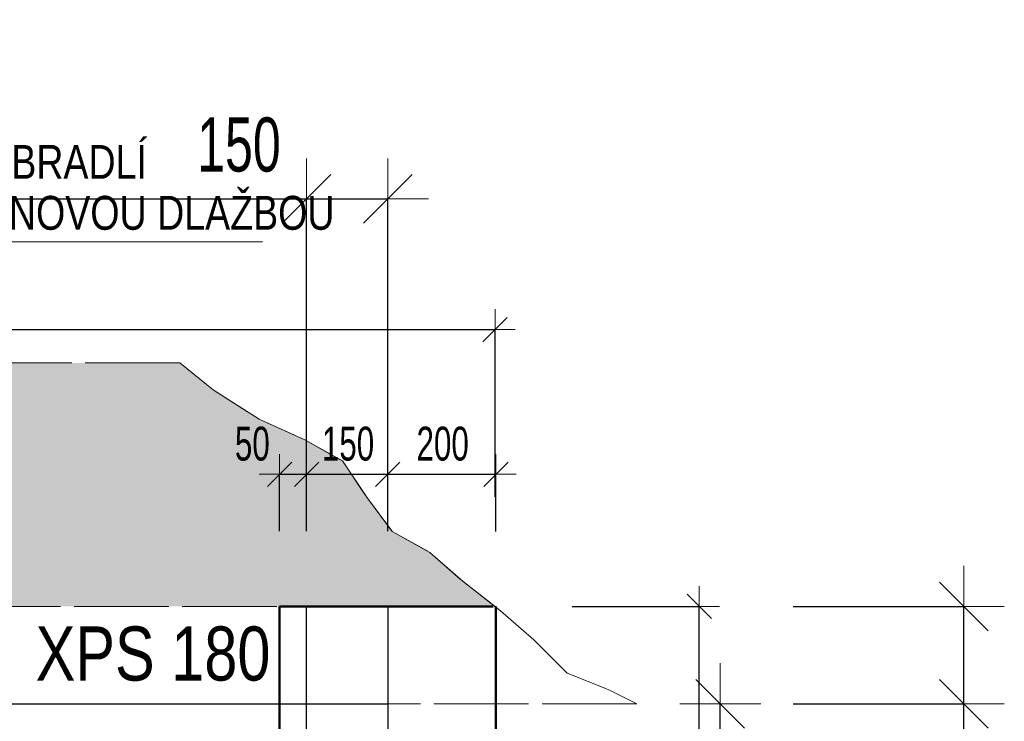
# Model space of a CAD drawing. Header units: millimetres. Extents: x -6145 to 8557, y -96590 to -75675.
# Tile 28 of 29: x 6002 to 7822, y -81142 to -79845. Entities that reach past the tile are written whole.
import ezdxf

# ---------------------------------------------------------------- set-up
doc = ezdxf.new("R2010")
doc.units = ezdxf.units.MM
doc.header["$PDMODE"] = 65
doc.linetypes.add('Carkovana 2x_1', pattern=[100, 75, -25])
doc.linetypes.add('Carkovana 2x_1_1', pattern=[200, 150, -50])
doc.layers.add('XR$1$VSTUPNÍ SCHODIŠTĚ - ZÁKLADY_1', color=7, linetype='Continuous', lineweight=25)
doc.layers.add('XR$2$VSTUPNÍ SCHODY - PUDORYS_1', color=7, linetype='Continuous', lineweight=25)
doc.styles.add('ARIALNARROW', font='ARIALN.TTF')
doc.dimstyles.new('DIMSTYLE_11', dxfattribs={"dimtxt": 100, "dimasz": 150, "dimexe": 0, "dimexo": 0, "dimgap": 50, "dimtad": 2, "dimdec": 0, "dimrnd": 1, "dimzin": 12, "dimdsep": 46, "dimtxsty": 'ARIALNARROW', "dimblk1": 'ALL_ML_STRICH', "dimblk2": 'ALL_ML_STRICH', "dimsah": 1, "dimcen": 0, "dimclrd": 6, "dimclre": 6, "dimclrt": 6, "dimadec": 0, "dimazin": 0, "dimtfac": 1, "dimtdec": 0, "dimtix": 1, "dimtmove": 2, "dimatfit": 3, "dimfxl": 0, "dimtvp": 1.2, "dimtzin": 0, "dimlwd": 0, "dimlwe": 13, "dimarcsym": 0})
doc.dimstyles.new('DIMSTYLE_12', dxfattribs={"dimtxt": 100, "dimasz": 150, "dimexe": 0, "dimexo": 0, "dimgap": 50, "dimtad": 2, "dimdec": 0, "dimrnd": 1, "dimzin": 12, "dimdsep": 46, "dimtxsty": 'ARIALNARROW', "dimblk1": 'ALL_ML_STRICH', "dimblk2": 'ALL_ML_STRICH', "dimsah": 1, "dimcen": 0, "dimclrd": 6, "dimclre": 6, "dimclrt": 6, "dimadec": 0, "dimazin": 0, "dimtfac": 1, "dimtdec": 0, "dimtix": 1, "dimtmove": 2, "dimatfit": 3, "dimfxl": 0, "dimtzin": 0, "dimlwd": 0, "dimlwe": 13, "dimarcsym": 0})
doc.dimstyles.new('DIMSTYLE_14', dxfattribs={"dimtxt": 100, "dimasz": 150, "dimexe": 0, "dimexo": 0, "dimgap": 50, "dimtad": 2, "dimdec": 0, "dimrnd": 5, "dimzin": 12, "dimdsep": 46, "dimtxsty": 'ARIALNARROW', "dimblk1": 'ALL_ML_STRICH', "dimblk2": 'ALL_ML_STRICH', "dimsah": 1, "dimcen": 0, "dimclrd": 6, "dimclre": 6, "dimclrt": 6, "dimadec": 0, "dimazin": 0, "dimtfac": 1, "dimtdec": 0, "dimtix": 1, "dimtmove": 2, "dimatfit": 3, "dimfxl": 0, "dimtvp": 1.2, "dimtzin": 0, "dimlwd": 0, "dimlwe": 18, "dimarcsym": 0})
doc.dimstyles.new('DIMSTYLE_3', dxfattribs={"dimtxt": 62.5, "dimasz": 75, "dimexe": 0, "dimexo": 0, "dimgap": 31.25, "dimtad": 2, "dimdec": 0, "dimrnd": 5, "dimzin": 12, "dimdsep": 46, "dimtxsty": 'ARIALNARROW', "dimblk1": 'ALL_ML_STRICH', "dimblk2": 'ALL_ML_STRICH', "dimsah": 1, "dimcen": 0, "dimclrd": 6, "dimclre": 6, "dimclrt": 6, "dimadec": 0, "dimazin": 0, "dimtfac": 1, "dimtdec": 0, "dimtix": 1, "dimtmove": 2, "dimatfit": 3, "dimfxl": 0, "dimtzin": 0, "dimlwd": 0, "dimlwe": 13, "dimarcsym": 0})
doc.dimstyles.new('DIMSTYLE_5', dxfattribs={"dimtxt": 62.5, "dimasz": 75, "dimexe": 0, "dimexo": 0, "dimgap": 31.25, "dimtad": 2, "dimdec": 0, "dimrnd": 5, "dimzin": 12, "dimdsep": 46, "dimtxsty": 'ARIALNARROW', "dimblk1": 'ALL_ML_STRICH', "dimblk2": 'ALL_ML_STRICH', "dimsah": 1, "dimcen": 0, "dimclrd": 6, "dimclre": 6, "dimclrt": 6, "dimadec": 0, "dimazin": 0, "dimtfac": 1, "dimtdec": 0, "dimtix": 1, "dimtmove": 2, "dimatfit": 3, "dimfxl": 0, "dimtvp": 1.2, "dimtzin": 0, "dimlwd": 0, "dimlwe": 13, "dimarcsym": 0})
doc.dimstyles.new('DIMSTYLE_8', dxfattribs={"dimtxt": 100, "dimasz": 150, "dimexe": 0, "dimexo": 0, "dimgap": 50, "dimtad": 2, "dimdec": 0, "dimrnd": 5, "dimzin": 12, "dimdsep": 46, "dimtxsty": 'ARIALNARROW', "dimblk1": 'ALL_ML_STRICH', "dimblk2": 'ALL_ML_STRICH', "dimsah": 1, "dimcen": 0, "dimclrd": 6, "dimclre": 6, "dimclrt": 6, "dimadec": 0, "dimazin": 0, "dimtfac": 1, "dimtdec": 0, "dimtix": 1, "dimtmove": 2, "dimatfit": 3, "dimfxl": 0, "dimtzin": 0, "dimlwd": 0, "dimlwe": 18, "dimarcsym": 0})

# ---------------------------------------------------------------- blocks, each defined once
blk = doc.blocks.new('ALL_ML_STRICH')
at = {"color": 0, "linetype": 'ByBlock', "lineweight": -2}
for p, q in [((0, -0.5), (0, 0.5)), ((-0.3, -0.3), (0.3, 0.3)), ((-1, 0), (0.5, 0))]:
    blk.add_line(p, q, dxfattribs=at)
blk = doc.blocks.new('*D28')
at = {"layer": 'DEFPOINTS', "color": 6, "linetype": 'Continuous', "lineweight": 13}
for p in [(3752.2, -80397.5), (3752.2, -80417.5), (6880.5, -80929.4)]:
    blk.add_point(p, dxfattribs=at)
at = {"layer": 'XR$1$VSTUPNÍ SCHODIŠTĚ - ZÁKLADY_1', "color": 6, "linetype": 'Continuous', "lineweight": -2}
for p, q in [((3752.2, -80397.5), (3752.2, -80417.5)), ((3752.2, -80417.5), (6880.5, -80417.5)), ((6880.5, -80726.6), (6880.5, -80417.5))]:
    blk.add_line(p, q, dxfattribs=at)
at = {"layer": 'XR$1$VSTUPNÍ SCHODIŠTĚ - ZÁKLADY_1', "color": 6, "linetype": 'Continuous', "lineweight": 13, "xscale": 75, "yscale": 75, "zscale": 75, "rotation": 180}
blk.add_blockref('ALL_ML_STRICH', (3752.2, -80417.5), dxfattribs=at)
at = {"layer": 'XR$1$VSTUPNÍ SCHODIŠTĚ - ZÁKLADY_1', "color": 6, "linetype": 'Continuous', "lineweight": 13, "xscale": 75, "yscale": 75, "zscale": 75}
blk.add_blockref('ALL_ML_STRICH', (6880.5, -80417.5), dxfattribs=at)
at = {"layer": 'XR$1$VSTUPNÍ SCHODIŠTĚ - ZÁKLADY_1', "color": 6, "linetype": 'Continuous', "lineweight": 13, "insert": (5315.6, -80361.2), "char_height": 62.5, "width": 202.857, "attachment_point": 5, "style": 'ARIALNARROW'}
blk.add_mtext('\\W0.81;\\A1;{3130}', dxfattribs=at)
blk = doc.blocks.new('*D42')
at = {"layer": 'DEFPOINTS', "color": 6, "linetype": 'Continuous', "lineweight": 13}
for p in [(6482.2, -80685.2), (6482.2, -80929.4), (6532.2, -80929.4)]:
    blk.add_point(p, dxfattribs=at)
at = {"layer": 'XR$1$VSTUPNÍ SCHODIŠTĚ - ZÁKLADY_1', "color": 6, "linetype": 'Continuous', "lineweight": -2}
for p, q in [((6482.2, -80790.4), (6482.2, -80685.2)), ((6482.2, -80685.2), (6532.2, -80685.2)), ((6532.2, -80790.5), (6532.2, -80685.2))]:
    blk.add_line(p, q, dxfattribs=at)
at = {"layer": 'XR$1$VSTUPNÍ SCHODIŠTĚ - ZÁKLADY_1', "color": 6, "linetype": 'Continuous', "lineweight": 13, "xscale": 75, "yscale": 75, "zscale": 75, "rotation": 180}
blk.add_blockref('ALL_ML_STRICH', (6482.2, -80685.2), dxfattribs=at)
at = {"layer": 'XR$1$VSTUPNÍ SCHODIŠTĚ - ZÁKLADY_1', "color": 6, "linetype": 'Continuous', "lineweight": 13, "xscale": 75, "yscale": 75, "zscale": 75}
blk.add_blockref('ALL_ML_STRICH', (6532.2, -80685.2), dxfattribs=at)
at = {"layer": 'XR$1$VSTUPNÍ SCHODIŠTĚ - ZÁKLADY_1', "color": 6, "linetype": 'Continuous', "lineweight": 13, "insert": (6431.8, -80628.9), "char_height": 62.5, "width": 101.429, "attachment_point": 5, "style": 'ARIALNARROW'}
blk.add_mtext('\\W0.81;\\A1;{50}', dxfattribs=at)
blk = doc.blocks.new('*D43')
at = {"layer": 'DEFPOINTS', "color": 6, "linetype": 'Continuous', "lineweight": 13}
for p in [(6532.2, -80685.2), (6532.2, -80929.4), (6682.2, -80929.4)]:
    blk.add_point(p, dxfattribs=at)
at = {"layer": 'XR$1$VSTUPNÍ SCHODIŠTĚ - ZÁKLADY_1', "color": 6, "linetype": 'Continuous', "lineweight": -2}
for p, q in [((6532.2, -80790.5), (6532.2, -80685.2)), ((6532.2, -80685.2), (6682.2, -80685.2)), ((6682.2, -80790.6), (6682.2, -80685.2))]:
    blk.add_line(p, q, dxfattribs=at)
at = {"layer": 'XR$1$VSTUPNÍ SCHODIŠTĚ - ZÁKLADY_1', "color": 6, "linetype": 'Continuous', "lineweight": 13, "xscale": 75, "yscale": 75, "zscale": 75, "rotation": 180}
blk.add_blockref('ALL_ML_STRICH', (6532.2, -80685.2), dxfattribs=at)
at = {"layer": 'XR$1$VSTUPNÍ SCHODIŠTĚ - ZÁKLADY_1', "color": 6, "linetype": 'Continuous', "lineweight": 13, "xscale": 75, "yscale": 75, "zscale": 75}
blk.add_blockref('ALL_ML_STRICH', (6682.2, -80685.2), dxfattribs=at)
at = {"layer": 'XR$1$VSTUPNÍ SCHODIŠTĚ - ZÁKLADY_1', "color": 6, "linetype": 'Continuous', "lineweight": 13, "insert": (6608.7, -80628.9), "char_height": 62.5, "width": 152.143, "attachment_point": 5, "style": 'ARIALNARROW'}
blk.add_mtext('\\W0.81;\\A1;{150}', dxfattribs=at)
blk = doc.blocks.new('*D44')
at = {"layer": 'DEFPOINTS', "color": 6, "linetype": 'Continuous', "lineweight": 13}
for p in [(6682.2, -80685.2), (6682.2, -80929.4), (6882.2, -80929.4)]:
    blk.add_point(p, dxfattribs=at)
at = {"layer": 'XR$1$VSTUPNÍ SCHODIŠTĚ - ZÁKLADY_1', "color": 6, "linetype": 'Continuous', "lineweight": -2}
for p, q in [((6682.2, -80790.6), (6682.2, -80685.2)), ((6682.2, -80685.2), (6882.2, -80685.2)), ((6882.2, -80790.9), (6882.2, -80685.2))]:
    blk.add_line(p, q, dxfattribs=at)
at = {"layer": 'XR$1$VSTUPNÍ SCHODIŠTĚ - ZÁKLADY_1', "color": 6, "linetype": 'Continuous', "lineweight": 13, "xscale": 75, "yscale": 75, "zscale": 75, "rotation": 180}
blk.add_blockref('ALL_ML_STRICH', (6682.2, -80685.2), dxfattribs=at)
at = {"layer": 'XR$1$VSTUPNÍ SCHODIŠTĚ - ZÁKLADY_1', "color": 6, "linetype": 'Continuous', "lineweight": 13, "xscale": 75, "yscale": 75, "zscale": 75}
blk.add_blockref('ALL_ML_STRICH', (6882.2, -80685.2), dxfattribs=at)
at = {"layer": 'XR$1$VSTUPNÍ SCHODIŠTĚ - ZÁKLADY_1', "color": 6, "linetype": 'Continuous', "lineweight": 13, "insert": (6783.7, -80628.9), "char_height": 62.5, "width": 152.143, "attachment_point": 5, "style": 'ARIALNARROW'}
blk.add_mtext('\\W0.81;\\A1;{200}', dxfattribs=at)
blk = doc.blocks.new('*D82')
at = {"layer": 'DEFPOINTS', "color": 6, "linetype": 'Continuous', "lineweight": 13}
for p in [(6682.2, -80929.4), (6682.2, -81879.7), (7257.9, -81879.7)]:
    blk.add_point(p, dxfattribs=at)
at = {"layer": 'XR$1$VSTUPNÍ SCHODIŠTĚ - ZÁKLADY_1', "color": 6, "linetype": 'Continuous', "lineweight": -2}
for p, q in [((7022.8, -80929.4), (7257.9, -80929.4)), ((7257.9, -81879.7), (7257.9, -80929.4)), ((7022.8, -81879.7), (7257.9, -81879.7))]:
    blk.add_line(p, q, dxfattribs=at)
at = {"layer": 'XR$1$VSTUPNÍ SCHODIŠTĚ - ZÁKLADY_1', "color": 6, "linetype": 'Continuous', "lineweight": 13, "xscale": 75, "yscale": 75, "zscale": 75}
for p, rotation in [((7257.9, -80929.4), 90), ((7257.9, -81879.7), 270)]:
    blk.add_blockref('ALL_ML_STRICH', p, dxfattribs=dict(at, rotation=rotation))
at = {"layer": 'XR$1$VSTUPNÍ SCHODIŠTĚ - ZÁKLADY_1', "color": 6, "linetype": 'Continuous', "lineweight": 13, "insert": (7201.6, -81403), "char_height": 62.5, "width": 152.143, "attachment_point": 5, "rotation": 90, "style": 'ARIALNARROW'}
blk.add_mtext('\\W0.81;\\A1;{950}', dxfattribs=at)
blk = doc.blocks.new('*D111')
at = {"layer": 'DEFPOINTS', "color": 6, "linetype": 'Continuous', "lineweight": 13}
for p in [(6682.2, -81109.4), (6532.2, -81729.7), (7297, -81729.7)]:
    blk.add_point(p, dxfattribs=at)
at = {"layer": 'XR$2$VSTUPNÍ SCHODY - PUDORYS_1', "color": 6, "linetype": 'Continuous', "lineweight": -2}
for p, q in [((7297, -81109.4), (7297, -81109.4)), ((7297, -81729.7), (7297, -81109.4)), ((7006.3, -81729.7), (7297, -81729.7))]:
    blk.add_line(p, q, dxfattribs=at)
at = {"layer": 'XR$2$VSTUPNÍ SCHODY - PUDORYS_1', "color": 6, "linetype": 'Continuous', "lineweight": 13, "xscale": 150, "yscale": 150, "zscale": 150}
for p, rotation in [((7297, -81109.4), 90), ((7297, -81729.7), 270)]:
    blk.add_blockref('ALL_ML_STRICH', p, dxfattribs=dict(at, rotation=rotation))
at = {"layer": 'XR$2$VSTUPNÍ SCHODY - PUDORYS_1', "color": 6, "linetype": 'Continuous', "lineweight": 13, "insert": (7197, -81417), "char_height": 100, "width": 243.429, "attachment_point": 5, "rotation": 90, "style": 'ARIALNARROW'}
blk.add_mtext('\\W0.81;\\A1;{620}', dxfattribs=at)
blk = doc.blocks.new('*D115')
at = {"layer": 'DEFPOINTS', "color": 6, "linetype": 'Continuous', "lineweight": 13}
for p in [(6682.2, -81109.7), (6682.2, -81879.4), (7747, -81879.4)]:
    blk.add_point(p, dxfattribs=at)
at = {"layer": 'XR$2$VSTUPNÍ SCHODY - PUDORYS_1', "color": 6, "linetype": 'Continuous', "lineweight": -2}
for p, q in [((7431.7, -81109.7), (7747, -81109.7)), ((7747, -81879.4), (7747, -81109.7)), ((7430.1, -81879.4), (7747, -81879.4))]:
    blk.add_line(p, q, dxfattribs=at)
at = {"layer": 'XR$2$VSTUPNÍ SCHODY - PUDORYS_1', "color": 6, "linetype": 'Continuous', "lineweight": 13, "xscale": 150, "yscale": 150, "zscale": 150}
for p, rotation in [((7747, -81109.7), 90), ((7747, -81879.4), 270)]:
    blk.add_blockref('ALL_ML_STRICH', p, dxfattribs=dict(at, rotation=rotation))
at = {"layer": 'XR$2$VSTUPNÍ SCHODY - PUDORYS_1', "color": 6, "linetype": 'Continuous', "lineweight": 13, "insert": (7647, -81492), "char_height": 100, "width": 243.429, "attachment_point": 5, "rotation": 90, "style": 'ARIALNARROW'}
blk.add_mtext('\\W0.81;\\A1;{770}', dxfattribs=at)
blk = doc.blocks.new('*D116')
at = {"layer": 'DEFPOINTS', "color": 6, "linetype": 'Continuous', "lineweight": 13}
for p in [(6671.3, -80929.4), (6682.2, -81109.7), (7747, -81109.7)]:
    blk.add_point(p, dxfattribs=at)
at = {"layer": 'XR$2$VSTUPNÍ SCHODY - PUDORYS_1', "color": 6, "linetype": 'Continuous', "lineweight": -2}
for p, q in [((7431.7, -80929.4), (7747, -80929.4)), ((7747, -81109.7), (7747, -80929.4)), ((7431.7, -81109.7), (7747, -81109.7))]:
    blk.add_line(p, q, dxfattribs=at)
at = {"layer": 'XR$2$VSTUPNÍ SCHODY - PUDORYS_1', "color": 6, "linetype": 'Continuous', "lineweight": 13, "xscale": 150, "yscale": 150, "zscale": 150}
for p, rotation in [((7747, -80929.4), 90), ((7747, -81109.7), 270)]:
    blk.add_blockref('ALL_ML_STRICH', p, dxfattribs=dict(at, rotation=rotation))
at = {"layer": 'XR$2$VSTUPNÍ SCHODY - PUDORYS_1', "color": 6, "linetype": 'Continuous', "lineweight": 13, "insert": (7647, -81234.8), "char_height": 100, "width": 243.429, "attachment_point": 5, "rotation": 90, "style": 'ARIALNARROW'}
blk.add_mtext('\\W0.81;\\A1;{180}', dxfattribs=at)
blk = doc.blocks.new('*D130')
at = {"layer": 'DEFPOINTS', "color": 6, "linetype": 'Continuous', "lineweight": 18}
for p in [(3752.2, -80176.2), (3752.2, -80929.4), (6532.2, -81109.7)]:
    blk.add_point(p, dxfattribs=at)
at = {"layer": 'XR$2$VSTUPNÍ SCHODY - PUDORYS_1', "color": 6, "linetype": 'Continuous', "lineweight": -2}
for p, q in [((3752.2, -80176.2), (3752.2, -80176.2)), ((3752.2, -80176.2), (6532.2, -80176.2)), ((6532.2, -80709.3), (6532.2, -80176.2))]:
    blk.add_line(p, q, dxfattribs=at)
at = {"layer": 'XR$2$VSTUPNÍ SCHODY - PUDORYS_1', "color": 6, "linetype": 'Continuous', "lineweight": 18, "xscale": 150, "yscale": 150, "zscale": 150, "rotation": 180}
blk.add_blockref('ALL_ML_STRICH', (3752.2, -80176.2), dxfattribs=at)
at = {"layer": 'XR$2$VSTUPNÍ SCHODY - PUDORYS_1', "color": 6, "linetype": 'Continuous', "lineweight": 18, "xscale": 150, "yscale": 150, "zscale": 150}
blk.add_blockref('ALL_ML_STRICH', (6532.2, -80176.2), dxfattribs=at)
at = {"layer": 'XR$2$VSTUPNÍ SCHODY - PUDORYS_1', "color": 6, "linetype": 'Continuous', "lineweight": 18, "insert": (5141.1, -80076.2), "char_height": 100, "width": 324.571, "attachment_point": 5, "style": 'ARIALNARROW'}
blk.add_mtext('\\W0.81;\\A1;{2780}', dxfattribs=at)
blk = doc.blocks.new('*D131')
at = {"layer": 'DEFPOINTS', "color": 6, "linetype": 'Continuous', "lineweight": 18}
for p in [(6532.2, -80176.2), (6532.2, -81109.7), (6682.2, -81109.7)]:
    blk.add_point(p, dxfattribs=at)
at = {"layer": 'XR$2$VSTUPNÍ SCHODY - PUDORYS_1', "color": 6, "linetype": 'Continuous', "lineweight": -2}
for p, q in [((6532.2, -80709.3), (6532.2, -80176.2)), ((6532.2, -80176.2), (6682.2, -80176.2)), ((6682.2, -80710), (6682.2, -80176.2))]:
    blk.add_line(p, q, dxfattribs=at)
at = {"layer": 'XR$2$VSTUPNÍ SCHODY - PUDORYS_1', "color": 6, "linetype": 'Continuous', "lineweight": 18, "xscale": 150, "yscale": 150, "zscale": 150, "rotation": 180}
blk.add_blockref('ALL_ML_STRICH', (6532.2, -80176.2), dxfattribs=at)
at = {"layer": 'XR$2$VSTUPNÍ SCHODY - PUDORYS_1', "color": 6, "linetype": 'Continuous', "lineweight": 18, "xscale": 150, "yscale": 150, "zscale": 150}
blk.add_blockref('ALL_ML_STRICH', (6682.2, -80176.2), dxfattribs=at)
at = {"layer": 'XR$2$VSTUPNÍ SCHODY - PUDORYS_1', "color": 6, "linetype": 'Continuous', "lineweight": 18, "insert": (6407, -80076.2), "char_height": 100, "width": 243.429, "attachment_point": 5, "style": 'ARIALNARROW'}
blk.add_mtext('\\W0.81;\\A1;{150}', dxfattribs=at)

msp = doc.modelspace()

# ---------------------------------------------------------------- hatches: boundary and pattern name
at = {"layer": 'XR$1$VSTUPNÍ SCHODIŠTĚ - ZÁKLADY_1', "linetype": 'Continuous', "lineweight": 25}
msp.add_hatch(color=254, dxfattribs=at).paths.add_polyline_path([(6444.2, -80583.2), (6359.5, -80529.3), (6298, -80479.4), (4052.2, -80479.4), (4052.2, -79844.7), (4003.9, -79844.7), (3834.6, -79906.3), (3752.2, -79937.1), (3752.2, -80929.4), (6880.5, -80929.4), (6821.4, -80883.5), (6759.8, -80829.6), (6690.6, -80791.1), (6644.4, -80729.5), (6598.2, -80660.2), (6528.9, -80621.7)])
at = {"layer": 'XR$2$VSTUPNÍ SCHODY - PUDORYS_1', "linetype": 'Continuous', "lineweight": 25}
msp.add_hatch(color=254, dxfattribs=at).paths.add_polyline_path([(6444.2, -80583.2), (6359.5, -80529.3), (6298, -80479.4), (4052.2, -80479.4), (4052.2, -79844.7), (4003.9, -79844.7), (3834.6, -79906.3), (3752.2, -79937.1), (3752.2, -80929.4), (6880.5, -80929.4), (6821.4, -80883.5), (6759.8, -80829.6), (6690.6, -80791.1), (6644.4, -80729.5), (6598.2, -80660.2), (6528.9, -80621.7)])

# ---------------------------------------------------------------- linework, layer by layer
at = {"layer": 'XR$1$VSTUPNÍ SCHODIŠTĚ - ZÁKLADY_1', "color": 7, "linetype": 'Continuous', "lineweight": 13}
msp.add_line((4345.8, -80255.6), (6450.8, -80255.6), dxfattribs=at)
at = {"layer": 'XR$1$VSTUPNÍ SCHODIŠTĚ - ZÁKLADY_1', "color": 8, "linetype": 'Carkovana 2x_1', "lineweight": 18}
for p, q in [((6298, -80479.4), (4052.2, -80479.4)), ((6877.2, -80929.4), (3752.2, -80929.4)), ((7142.4, -81109.4), (3692.2, -81109.4))]:
    msp.add_line(p, q, dxfattribs=at)
at = {"layer": 'XR$1$VSTUPNÍ SCHODIŠTĚ - ZÁKLADY_1', "color": 14, "linetype": 'Continuous', "lineweight": 50}
for p, q in [((6482.2, -80929.4), (6482.2, -81729.7)), ((6877.2, -80929.4), (6482.2, -80929.4)), ((6882.2, -83749.4), (6882.2, -80929.4))]:
    msp.add_line(p, q, dxfattribs=at)
at = {"layer": 'XR$1$VSTUPNÍ SCHODIŠTĚ - ZÁKLADY_1', "color": 7, "linetype": 'Continuous', "lineweight": 25}
for p, q in [((6532.2, -81729.7), (6532.2, -80929.4)), ((6682.2, -80929.4), (6682.2, -81879.7))]:
    msp.add_line(p, q, dxfattribs=at)
at = {"layer": 'XR$1$VSTUPNÍ SCHODIŠTĚ - ZÁKLADY_1', "color": 8, "linetype": 'Carkovana 2x_1', "lineweight": 13}
msp.add_lwpolyline([(6298, -80479.4), (6359.5, -80529.3), (6444.2, -80583.2), (6528.9, -80621.7), (6598.2, -80660.2), (6644.4, -80729.5), (6690.6, -80791.1), (6759.8, -80829.6), (6821.4, -80883.5), (6890.7, -80937.3), (6952.3, -80991.2), (7013.9, -81052.8), (7090.9, -81083.6), (7142.4, -81109.4)], dxfattribs=at)
at = {"layer": 'XR$2$VSTUPNÍ SCHODY - PUDORYS_1', "color": 8, "linetype": 'Carkovana 2x_1_1', "lineweight": 18}
for p, q in [((6298, -80479.4), (4052.2, -80479.4)), ((6877.2, -80929.4), (3752.2, -80929.4)), ((7142.4, -81109.4), (3692.2, -81109.4))]:
    msp.add_line(p, q, dxfattribs=at)
at = {"layer": 'XR$2$VSTUPNÍ SCHODY - PUDORYS_1', "color": 7, "linetype": 'Continuous', "lineweight": 25}
for p, q in [((4830.5, -81109.4), (6532.2, -81109.7)), ((6532.2, -81109.7), (6682.2, -81109.7)), ((6532.2, -81729.7), (6532.2, -81109.7)), ((6682.2, -81109.4), (6682.2, -81879.4))]:
    msp.add_line(p, q, dxfattribs=at)
at = {"layer": 'XR$2$VSTUPNÍ SCHODY - PUDORYS_1', "color": 8, "linetype": 'Carkovana 2x_1_1', "lineweight": 13}
msp.add_lwpolyline([(6298, -80479.4), (6359.5, -80529.3), (6444.2, -80583.2), (6528.9, -80621.7), (6598.2, -80660.2), (6644.4, -80729.5), (6690.6, -80791.1), (6759.8, -80829.6), (6821.4, -80883.5), (6890.7, -80937.3), (6952.3, -80991.2), (7013.9, -81052.8), (7090.9, -81083.6), (7142.4, -81109.4)], dxfattribs=at)

# ---------------------------------------------------------------- texts
at = {"layer": 'XR$1$VSTUPNÍ SCHODIŠTĚ - ZÁKLADY_1', "color": 7, "linetype": 'Continuous', "lineweight": 13, "insert": (4345.8, -80076.4), "char_height": 62.5, "width": 2135.385, "attachment_point": 1, "line_spacing_factor": 0.903614, "style": 'ARIALNARROW'}
msp.add_mtext('\\W0.97;BETONOVÁ PATKA 300/300/300 PRO KOTVENÍ ZÁBRADLÍ\\PPATKA BUDE PROVEDENA V ZÁSYPU POD BETONOVOU DLAŽBOU', dxfattribs=at)
at = {"layer": 'XR$2$VSTUPNÍ SCHODY - PUDORYS_1', "color": 250, "linetype": 'Continuous', "lineweight": 18, "insert": (6031.2, -81067.9), "char_height": 100, "width": 490.818, "attachment_point": 7, "style": 'ARIALNARROW'}
msp.add_mtext('\\W0.96;XPS 180', dxfattribs=at)

# ---------------------------------------------------------------- dimensions: what is measured, and where the dimension line sits
at = {"layer": 'XR$1$VSTUPNÍ SCHODIŠTĚ - ZÁKLADY_1', "color": 6, "linetype": 'Continuous', "lineweight": 13}
for base, p1, p2, dimstyle, picture, middle in [((6880.5, -80417.5), (3752.2, -80397.5), (6880.5, -80726.6), 'DIMSTYLE_3', '*D28', (5315.6, -80361.2)), ((6532.2, -80685.2), (6482.2, -80790.4), (6532.2, -80790.5), 'DIMSTYLE_5', '*D42', (6431.8, -80628.9)), ((6682.2, -80685.2), (6532.2, -80790.5), (6682.2, -80790.6), 'DIMSTYLE_5', '*D43', (6608.7, -80628.9)), ((6882.2, -80685.2), (6682.2, -80790.6), (6882.2, -80790.9), 'DIMSTYLE_3', '*D44', (6783.7, -80628.9))]:
    dim = msp.add_linear_dim(base=base, p1=p1, p2=p2, dimstyle=dimstyle, override={"dimpost": '<>', "dimclrd": 6, "dimclre": 6, "dimclrt": 6, "dimlwd": 0, "dimlwe": 13}, dxfattribs=at)
    dim.commit()
    dim.dimension.update_dxf_attribs({"geometry": picture, "text_midpoint": middle, "dimtype": 160})
dim = msp.add_linear_dim(base=(7257.9, -80929.4), p1=(7022.8, -81879.7), p2=(7022.8, -80929.4), angle=90, dimstyle='DIMSTYLE_3', override={"dimpost": '<>', "dimclrd": 6, "dimclre": 6, "dimclrt": 6, "dimlwd": 0, "dimlwe": 13}, dxfattribs=at)
dim.commit()
dim.dimension.update_dxf_attribs({"geometry": '*D82', "text_midpoint": (7201.6, -81403), "dimtype": 160})
at = {"layer": 'XR$2$VSTUPNÍ SCHODY - PUDORYS_1', "color": 6, "linetype": 'Continuous', "lineweight": 18}
for base, p1, p2, dimstyle, picture, middle in [((6532.2, -80176.2), (3752.2, -80176.2), (6532.2, -80709.3), 'DIMSTYLE_8', '*D130', (5141.1, -80076.2)), ((6682.2, -80176.2), (6532.2, -80709.3), (6682.2, -80710), 'DIMSTYLE_14', '*D131', (6407, -80076.2))]:
    dim = msp.add_linear_dim(base=base, p1=p1, p2=p2, dimstyle=dimstyle, override={"dimpost": '<>', "dimclrd": 6, "dimclre": 6, "dimclrt": 6, "dimlwd": 0, "dimlwe": 18}, dxfattribs=at)
    dim.commit()
    dim.dimension.update_dxf_attribs({"geometry": picture, "text_midpoint": middle, "dimtype": 160})
at = {"layer": 'XR$2$VSTUPNÍ SCHODY - PUDORYS_1', "color": 6, "linetype": 'Continuous', "lineweight": 13}
for base, p1, p2, dimstyle, picture, middle in [((7747, -80929.4), (7431.7, -81109.7), (7431.7, -80929.4), 'DIMSTYLE_11', '*D116', (7647, -81234.8)), ((7297, -81109.4), (7006.3, -81729.7), (7297, -81109.4), 'DIMSTYLE_12', '*D111', (7197, -81417)), ((7747, -81109.7), (7430.1, -81879.4), (7431.7, -81109.7), 'DIMSTYLE_12', '*D115', (7647, -81492))]:
    dim = msp.add_linear_dim(base=base, p1=p1, p2=p2, angle=90, dimstyle=dimstyle, override={"dimpost": '<>', "dimclrd": 6, "dimclre": 6, "dimclrt": 6, "dimlwd": 0, "dimlwe": 13}, dxfattribs=at)
    dim.commit()
    dim.dimension.update_dxf_attribs({"geometry": picture, "text_midpoint": middle, "dimtype": 160})

doc.saveas('drawing.dxf')
